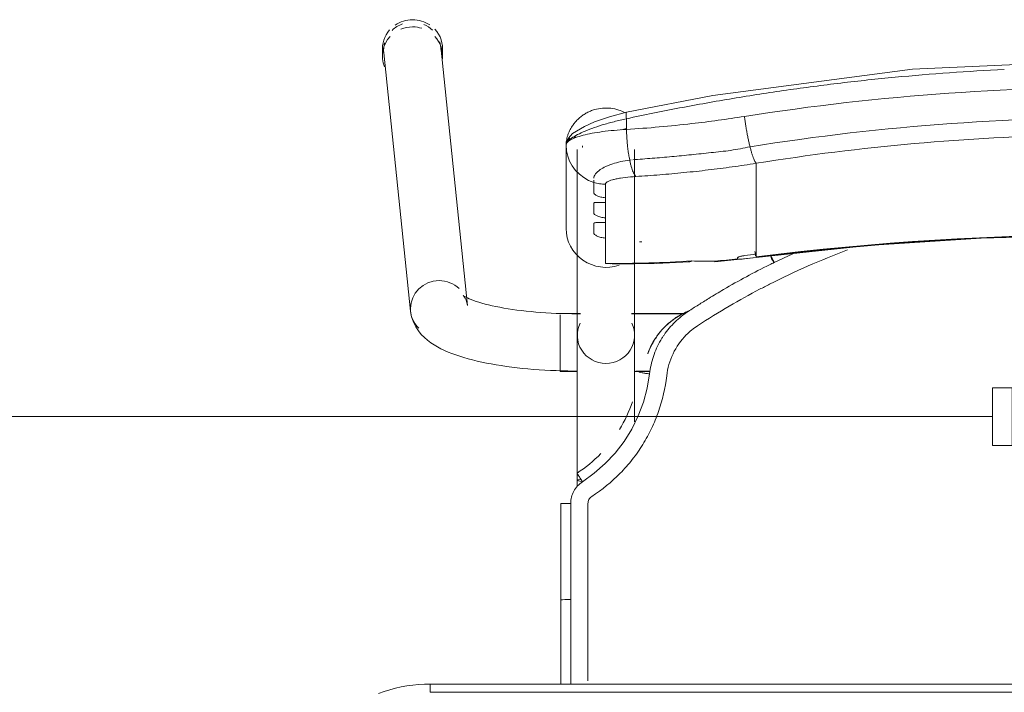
# Model space of a CAD drawing. Header units: metres. Extents: x 3 to 43.5, y -74 to -48.5.
# Tile 98 of 209: x 36.654 to 37.01, y -57.584 to -57.341. Entities that reach past the tile are written whole.
import ezdxf

# ---------------------------------------------------------------- set-up
doc = ezdxf.new("R2010")
doc.units = ezdxf.units.M
doc.linetypes.add('IMPORT-DASHDOT', pattern=[25.4, 12.7, -6.35, 0, -6.35])
for name, color, linetype, lineweight, true_color in [('1PAV - FRIG_dwg', 7, 'Continuous', 18, 0x767676), ('HVAC-RFNT', 30, 'Continuous', 18, 0xff7f00), ('TUB_FRIGO', 30, 'Continuous', 18, 0xff7f00)]:
    doc.layers.add(name, color=color, linetype=linetype, lineweight=lineweight, true_color=true_color)
doc.layers.add('I-FURN', color=7, linetype='Continuous', lineweight=18)

# ---------------------------------------------------------------- blocks, each defined once
blk = doc.blocks.new('ConjuntoParaAlunoTamanho6 - CJA06_ConjuntoParaAlunoTamanho6-V29-1PAV - FRIGORÍFICA')
at = {"layer": 'I-FURN', "color": 253, "true_color": 0xaaaaaa}
for p, q in [((-0.2643, 0.29456), (-0.2643, 0.29197)), ((-0.2638, 0.29312), (-0.25413, 0.19969)), ((-0.23354, 0.20182), (-0.24321, 0.29526)), ((-0.24254, 0.29197), (-0.24254, 0.29456)), ((-0.1979, 0.25969), (-0.1979, 0.22964)), ((-0.19385, 0.25812), (-0.19385, 0.19097)), ((-0.19207, 0.25896), (-0.19202, 0.25906)), ((-0.19202, 0.25906), (-0.19192, 0.25949)), ((-0.17315, 0.19097), (-0.17315, 0.25812)), ((-0.19734, 0.2558), (-0.19665, 0.25395)), ((-0.19665, 0.25395), (-0.1957, 0.25221)), ((-0.17493, 0.25435), (-0.17437, 0.25441)), ((-0.12923, 0.2438), (-0.12923, 0.25317)), ((-0.1957, 0.25221), (-0.19451, 0.25062)), ((-0.12923, 0.24214), (-0.12923, 0.2438)), ((-0.12923, 0.24214), (-0.12923, 0.23653)), ((-0.18366, 0.24073), (-0.18366, 0.23904)), ((-0.12923, 0.23653), (-0.12923, 0.23486)), ((-0.18366, 0.23345), (-0.18366, 0.23176)), ((-0.12923, 0.23486), (-0.12923, 0.22925)), ((-0.12923, 0.22925), (-0.12923, 0.22759)), ((-0.18366, 0.22617), (-0.18366, 0.21701)), ((-0.12923, 0.22759), (-0.12923, 0.22197)), ((-0.12923, 0.22197), (-0.12923, 0.22031)), ((-0.14414, 0.21757), (-0.12926, 0.21915)), ((-0.11598, 0.22048), (-0.1227, 0.21732)), ((-0.18366, 0.21701), (-0.1818, 0.21679)), ((-0.19271, 0.19894), (-0.2, 0.19894)), ((-0.2, 0.19844), (-0.2, 0.19411)), ((-0.19271, 0.19879), (-0.19385, 0.19879)), ((-0.19385, 0.19879), (-0.19385, 0.19845)), ((-0.19385, 0.19845), (-0.19385, 0.19764)), ((-0.15474, 0.19894), (-0.17429, 0.19894)), ((-0.15494, 0.19879), (-0.17429, 0.19879)), ((-0.2, 0.19393), (-0.2, 0.18575)), ((-0.19385, 0.19367), (-0.19385, 0.1916)), ((-0.2, 0.18573), (-0.2, 0.17922)), ((-0.19385, 0.18688), (-0.19385, 0.18582)), ((-0.19385, 0.18371), (-0.19385, 0.18582)), ((-0.2, 0.17916), (-0.2, 0.17794)), ((-0.2, 0.17794), (-0.19377, 0.17794)), ((-0.19385, 0.17809), (-0.19385, 0.17951)), ((-0.17323, 0.17794), (-0.1676, 0.17794)), ((-0.17268, 0.17809), (-0.16757, 0.17809)), ((-0.19385, 0.13857), (-0.19385, 0.14047)), ((-0.18771, 0.14113), (-0.19199, 0.13805)), ((-0.19385, 0.13857), (-0.19385, 0.13643)), ((-0.19983, 0.13021), (-0.19982, 0.0953)), ((-0.19982, 0.06488), (-0.19982, 0.0953)), ((-0.19982, 0.0953), (-0.19982, 0.09529)), ((-0.19623, 0.09556), (-0.19738, 0.09554)), ((0.247, 0.06497), (-0.247, 0.06497)), ((-0.247, 0.06497), (-0.247, 0.06197)), ((0.247, 0.06497), (-0.247, 0.06497))]:
    blk.add_line(p, q, dxfattribs=at)
at = {"layer": 'I-FURN', "color": 253, "true_color": 0xaaaaaa, "flags": 128}
for points in [[(0.0001, 0.2904), (-0.07267, 0.28721), (-0.14486, 0.2777), (-0.17603, 0.27161)], [(-0.17603, 0.27161), (-0.18218, 0.26997), (-0.18761, 0.26812), (-0.19131, 0.26652), (-0.19557, 0.2639), (-0.19708, 0.26226), (-0.19765, 0.26113), (-0.1979, 0.25971)], [(-0.17607, 0.26928), (-0.17607, 0.26831), (-0.17607, 0.26734), (-0.17607, 0.26637), (-0.17607, 0.2654)], [(-0.1979, 0.24468), (-0.1979, 0.2522), (-0.1979, 0.25971)], [(-0.1979, 0.25969), (-0.19776, 0.25773), (-0.19734, 0.2558)], [(-0.1979, 0.25969), (-0.1979, 0.25218), (-0.1979, 0.24467), (-0.1979, 0.23715), (-0.1979, 0.22964)], [(-0.19451, 0.25062), (-0.19311, 0.2492), (-0.19152, 0.24799)], [(-0.19152, 0.24799), (-0.18977, 0.24701), (-0.1879, 0.24628)], [(-0.1879, 0.24243), (-0.1879, 0.24339), (-0.1879, 0.24435), (-0.1879, 0.24532), (-0.1879, 0.24628)], [(-0.18366, 0.24561), (-0.18366, 0.24439), (-0.18366, 0.24317), (-0.18366, 0.24195), (-0.18366, 0.24073)], [(-0.1879, 0.23515), (-0.1879, 0.23603), (-0.1879, 0.23692), (-0.1879, 0.2378), (-0.1879, 0.23868)], [(-0.18366, 0.23904), (-0.18366, 0.23764), (-0.18366, 0.23624), (-0.18366, 0.23485), (-0.18366, 0.23345)], [(-0.1879, 0.22787), (-0.1879, 0.22876), (-0.1879, 0.22964), (-0.1879, 0.23052), (-0.1879, 0.23141)], [(-0.18366, 0.23176), (-0.18366, 0.23036), (-0.18366, 0.22897), (-0.18366, 0.22757), (-0.18366, 0.22617)], [(-0.12926, 0.21915), (-0.08865, 0.22342), (-0.0479, 0.2261), (-0.00707, 0.22717), (0.03376, 0.22666), (0.07455, 0.22454), (0.11521, 0.22083), (0.12946, 0.21915)], [(-0.18111, 0.21677), (-0.16533, 0.21701), (-0.15331, 0.21761)], [(-0.1359, 0.2187), (-0.1359, 0.21878), (-0.1359, 0.21886), (-0.1359, 0.21893), (-0.1359, 0.21901)], [(-0.12923, 0.22031), (-0.12923, 0.22007), (-0.12923, 0.21984), (-0.12923, 0.21961), (-0.12923, 0.21937)], [(-0.23354, 0.20182), (-0.23373, 0.20287), (-0.23403, 0.20376), (-0.23437, 0.20445), (-0.23469, 0.20492), (-0.23492, 0.20521), (-0.23505, 0.20534), (-0.23507, 0.20536)], [(-0.23507, 0.20536), (-0.23501, 0.20531), (-0.23482, 0.20518), (-0.23451, 0.20499), (-0.23408, 0.20476), (-0.23355, 0.20449), (-0.23291, 0.2042), (-0.23217, 0.20389), (-0.23133, 0.20358), (-0.23041, 0.20326), (-0.22941, 0.20294), (-0.22832, 0.20262), (-0.22717, 0.2023), (-0.22594, 0.20199), (-0.22464, 0.20169), (-0.22328, 0.2014), (-0.22186, 0.20112), (-0.22039, 0.20086), (-0.21886, 0.2006), (-0.21729, 0.20036), (-0.21567, 0.20014), (-0.214, 0.19993), (-0.2123, 0.19973), (-0.21057, 0.19956), (-0.2088, 0.1994), (-0.207, 0.19926), (-0.20518, 0.19913), (-0.20334, 0.19903), (-0.20148, 0.19894), (-0.19961, 0.19888), (-0.19772, 0.19883), (-0.19583, 0.1988), (-0.19394, 0.19879), (-0.19385, 0.19879)], [(-0.25413, 0.19969), (-0.25375, 0.19762), (-0.25311, 0.19572), (-0.25226, 0.19403), (-0.25129, 0.19256), (-0.25023, 0.19128), (-0.24913, 0.19017), (-0.24799, 0.18919), (-0.24683, 0.18832), (-0.24563, 0.18753), (-0.24441, 0.18681), (-0.24316, 0.18615), (-0.24188, 0.18553), (-0.24055, 0.18496), (-0.23919, 0.18441), (-0.23778, 0.1839), (-0.23633, 0.18341), (-0.23483, 0.18295), (-0.2333, 0.18251), (-0.23171, 0.1821), (-0.23008, 0.1817), (-0.22841, 0.18133), (-0.2267, 0.18098), (-0.22495, 0.18064), (-0.22315, 0.18033), (-0.22132, 0.18004), (-0.21946, 0.17976), (-0.21756, 0.17951), (-0.21562, 0.17928), (-0.21366, 0.17906), (-0.21168, 0.17887), (-0.20967, 0.1787), (-0.20763, 0.17855), (-0.20558, 0.17842), (-0.20352, 0.17831), (-0.20144, 0.17823), (-0.19935, 0.17816), (-0.19725, 0.17811), (-0.19515, 0.17809), (-0.19385, 0.17809)], [(-0.19385, 0.14057), (-0.19385, 0.14257), (-0.19385, 0.14457), (-0.19385, 0.14656), (-0.19385, 0.14855), (-0.19385, 0.15053), (-0.19385, 0.15249), (-0.19385, 0.15444), (-0.19385, 0.15637), (-0.19385, 0.15827), (-0.19385, 0.16015), (-0.19385, 0.162), (-0.19385, 0.16382), (-0.19385, 0.1656), (-0.19385, 0.16735), (-0.19385, 0.16905), (-0.19385, 0.17071), (-0.19385, 0.17233), (-0.19385, 0.1739), (-0.19385, 0.17541), (-0.19385, 0.17687), (-0.19385, 0.17828), (-0.19385, 0.17963), (-0.19385, 0.18092), (-0.19385, 0.18215), (-0.19385, 0.18331), (-0.19385, 0.18441), (-0.19385, 0.18544), (-0.19385, 0.1864), (-0.19385, 0.18729), (-0.19385, 0.1881), (-0.19385, 0.18885), (-0.19385, 0.18951), (-0.19385, 0.19011), (-0.19385, 0.19062), (-0.19385, 0.19097)], [(-0.17315, 0.19097), (-0.17315, 0.19051), (-0.17315, 0.18998), (-0.17315, 0.18937), (-0.17315, 0.18869), (-0.17315, 0.18793), (-0.17315, 0.1871), (-0.17315, 0.18619), (-0.17315, 0.18522), (-0.17315, 0.18417), (-0.17315, 0.18306), (-0.17315, 0.18188), (-0.17315, 0.18064), (-0.17315, 0.17934), (-0.17315, 0.17798), (-0.17315, 0.17656), (-0.17315, 0.17508), (-0.17315, 0.17355), (-0.17315, 0.17198), (-0.17315, 0.17035), (-0.17315, 0.16868), (-0.17315, 0.16696), (-0.17315, 0.16521), (-0.17315, 0.16342), (-0.17315, 0.16159), (-0.17315, 0.15974)], [(-0.16841, 0.18438), (-0.16841, 0.18437), (-0.16841, 0.18435), (-0.16841, 0.18434), (-0.16841, 0.18432)], [(-0.16774, 0.17706), (-0.16861, 0.17188), (-0.16997, 0.16679), (-0.17181, 0.16185), (-0.17415, 0.15713), (-0.17693, 0.15265), (-0.18013, 0.14846), (-0.18374, 0.14461), (-0.18771, 0.14113)], [(-0.19623, 0.13025), (-0.19623, 0.12331), (-0.19623, 0.11637), (-0.19623, 0.10942), (-0.19623, 0.10249), (-0.19623, 0.09556)], [(-0.19738, 0.09554), (-0.19841, 0.0955), (-0.1992, 0.09544), (-0.19969, 0.09537), (-0.19982, 0.0953)], [(-0.247, 0.06497), (-0.24912, 0.06492), (-0.25124, 0.0648), (-0.25334, 0.06459), (-0.25544, 0.06429), (-0.25753, 0.06391), (-0.2596, 0.06345), (-0.26165, 0.0629), (-0.26367, 0.06228), (-0.26567, 0.06157)], [(0.247, 0.06197), (0.1235, 0.06197), (0, 0.06197), (-0.1235, 0.06197), (-0.247, 0.06197)], [(-0.247, 0.06197), (-0.1235, 0.06197), (0, 0.06197), (0.1235, 0.06197), (0.247, 0.06197)]]:
    blk.add_lwpolyline(points, dxfattribs=at)
at = {"layer": 'I-FURN', "color": 253, "true_color": 0xaaaaaa}
for centre, major_axis, ratio, start_param, end_param in [((-0.25351, 0.29419), (0.01029, 0.00107), 0.967158, 1.815725, 2.256389), ((-0.25342, 0.29456), (0.01088, 0), 0.965926, 1.570796, 2.185058), ((-0.25342, 0.29456), (0.01088, 0), 0.965926, 0.959427, 1.570796), ((-0.25351, 0.29419), (0.01029, 0.00107), 0.967158, 0.685592, 1.060105), ((-0.25342, 0.29197), (0.01088, 0), 0.965926, 2.404268, 3.526261), ((-0.25342, 0.29456), (0.01088, 0), 0.965926, 2.438822, 3.243525), ((-0.25342, 0.29197), (0.01088, 0), 0.965926, 1.570796, 1.965237), ((-0.25342, 0.29197), (0.01088, 0), 0.965926, 1.257624, 1.559899), ((-0.25342, 0.29456), (0.01088, 0), 0.965926, 6.170166, 7.020457), ((-0.25342, 0.29197), (0.01088, 0), 0.965926, 6.182855, 7.015454), ((-0.25351, 0.29419), (0.01029, 0.00107), 0.967158, 2.780211, 3.141593), ((-0.25351, 0.29419), (0.01029, 0.00107), 0.967158, 6.18338, 6.464028), ((-0.1835, 0.22964), (-0.0144, 0), 0.978148, 0, 1.909658), ((0.0001, -0.77159), (1.0211, 0), 0.978148, 1.443771, 1.697822), ((0.0001, -0.77117), (1.0209, 0), 0.978148, 1.443771, 1.697822), ((-0.17927, 0.60128), (0.385, 0), 0.978148, 4.732926, 4.735013), ((-0.1305, 0.22908), (-0.00124, 0.00992), 0.026339, 2.463316, 2.789234), ((-0.17927, 0.60336), (0.395, 0), 0.978148, 4.701279, 4.780293), ((-0.14501, 0.22754), (-0.00087, 0.00996), 0.018501, 2.957526, 3.350225), ((-0.17927, 0.60263), (0.395, 0), 0.978148, 4.801491, 4.822541), ((-0.17927, 0.60356), (0.395, 0), 0.978148, 4.828782, 4.839414), ((-0.17927, 0.60221), (0.3948, 0), 0.978148, 4.828842, 4.839414), ((-0.24383, 0.20075), (0.01029, 0.00107), 0.967158, 1.470991, 3.041787), ((-0.24383, 0.20075), (0.01029, 0.00107), 0.967158, 0.685592, 1.470991), ((-0.24383, 0.20075), (0.01029, 0.00107), 0.967158, 3.041787, 3.827185), ((-0.1835, 0.19097), (0.01035, 0), 0.978148, 2.686587, 4.712389), ((-0.1835, 0.19097), (0.01035, 0), 0.978148, 4.712389, 6.738191), ((-0.1835, 0.13857), (0.01035, 0), 0.069756, 2.648425, 3.665191)]:
    blk.add_ellipse(centre, major_axis=major_axis, ratio=ratio, start_param=start_param, end_param=end_param, dxfattribs=at)
for points in [[(-0.05929, 0.28591), (-0.06588, 0.28544), (-0.07245, 0.28489), (-0.07901, 0.28427)], [(-0.03953, 0.28708), (-0.04612, 0.28677), (-0.05271, 0.28638), (-0.05929, 0.28591)], [(-0.09864, 0.28217), (-0.10517, 0.28139), (-0.11169, 0.28054), (-0.11819, 0.27961)], [(-0.07901, 0.28427), (-0.08557, 0.28365), (-0.09211, 0.28295), (-0.09864, 0.28217)], [(-0.11819, 0.27961), (-0.12468, 0.27869), (-0.13116, 0.27768), (-0.13762, 0.27661)], [(-0.13762, 0.27661), (-0.14407, 0.27553), (-0.15051, 0.27438), (-0.15692, 0.27316)], [(-0.15692, 0.27316), (-0.16332, 0.27194), (-0.16971, 0.27065), (-0.17607, 0.26928)], [(-0.13346, 0.2701), (-0.13339, 0.26956), (-0.13324, 0.26848), (-0.133, 0.26684), (-0.13272, 0.2652), (-0.13242, 0.26359), (-0.13211, 0.26203), (-0.13178, 0.26053), (-0.13155, 0.25959), (-0.13144, 0.25914)], [(-0.17607, 0.2654), (-0.17914, 0.26523), (-0.18504, 0.2647), (-0.19219, 0.26337), (-0.19682, 0.26165), (-0.1979, 0.26035), (-0.1979, 0.25969)], [(-0.17609, 0.26577), (-0.1767, 0.26561), (-0.17731, 0.26545), (-0.17791, 0.26528)], [(-0.17607, 0.2654), (-0.17606, 0.26498), (-0.17604, 0.26413), (-0.17598, 0.26285), (-0.1759, 0.26156), (-0.17579, 0.26028), (-0.17566, 0.25902), (-0.17551, 0.25778), (-0.17533, 0.25659), (-0.17514, 0.25544), (-0.175, 0.25471), (-0.17493, 0.25435)], [(-0.12923, 0.25317), (-0.12932, 0.25327), (-0.1295, 0.25353), (-0.1298, 0.25409), (-0.13011, 0.25481), (-0.13044, 0.25568), (-0.13077, 0.2567), (-0.1311, 0.25786), (-0.13133, 0.2587), (-0.13144, 0.25914)], [(-0.17493, 0.25435), (-0.17484, 0.25392), (-0.17465, 0.25308), (-0.17435, 0.25195), (-0.17403, 0.25093), (-0.17369, 0.25006), (-0.17335, 0.24934), (-0.173, 0.24877), (-0.17277, 0.2485), (-0.17265, 0.2484)], [(-0.15964, 0.24939), (-0.16109, 0.24926), (-0.16254, 0.24913), (-0.16398, 0.24902)], [(-0.1553, 0.2498), (-0.15675, 0.24966), (-0.15819, 0.24952), (-0.15964, 0.24939)], [(-0.15095, 0.25026), (-0.1524, 0.2501), (-0.15385, 0.24995), (-0.1553, 0.2498)], [(-0.14226, 0.2513), (-0.14516, 0.25092), (-0.14806, 0.25058), (-0.15095, 0.25026)], [(-0.1879, 0.24628), (-0.18756, 0.24617), (-0.18687, 0.24599), (-0.18581, 0.24578), (-0.18474, 0.24565), (-0.18402, 0.24561), (-0.18366, 0.24561)], [(-0.16398, 0.24902), (-0.16687, 0.24878), (-0.16977, 0.24858), (-0.17265, 0.2484)], [(-0.09625, 0.22184), (-0.10584, 0.21825), (-0.1152, 0.21414), (-0.12434, 0.2095)], [(-0.15397, 0.21772), (-0.15349, 0.21752), (-0.153, 0.21758), (-0.15247, 0.21788)], [(-0.15247, 0.21788), (-0.15113, 0.21782), (-0.1484, 0.21775), (-0.14556, 0.21776), (-0.14412, 0.21779)], [(-0.1359, 0.21901), (-0.1359, 0.21905), (-0.13586, 0.21912), (-0.13573, 0.21923), (-0.13549, 0.21935), (-0.13518, 0.21946), (-0.13479, 0.21957), (-0.13436, 0.21967), (-0.1339, 0.21974), (-0.13357, 0.21979), (-0.1334, 0.21981)], [(-0.13585, 0.2186), (-0.13587, 0.21862), (-0.13589, 0.21865), (-0.1359, 0.21868), (-0.1359, 0.2187)], [(-0.1227, 0.21732), (-0.12297, 0.21719), (-0.12353, 0.21692), (-0.12408, 0.21665), (-0.12436, 0.21651)], [(-0.12335, 0.21813), (-0.12356, 0.21856), (-0.12377, 0.21898), (-0.12395, 0.21936)], [(-0.12289, 0.21723), (-0.12304, 0.21753), (-0.12319, 0.21783), (-0.12334, 0.21813)], [(-0.12436, 0.21651), (-0.12717, 0.21512), (-0.13276, 0.21224), (-0.13826, 0.20916), (-0.14098, 0.20758)], [(-0.12798, 0.20762), (-0.13157, 0.20574), (-0.13889, 0.20168), (-0.14651, 0.19698), (-0.1504, 0.19445)], [(-0.14098, 0.20758), (-0.14188, 0.20704), (-0.14368, 0.20597), (-0.14546, 0.20487), (-0.14635, 0.20432)], [(-0.12434, 0.2095), (-0.12494, 0.2092), (-0.12615, 0.20858), (-0.12737, 0.20794), (-0.12798, 0.20762)], [(-0.14638, 0.20431), (-0.14762, 0.20355), (-0.1501, 0.202), (-0.15256, 0.20043), (-0.15378, 0.19963)], [(-0.15378, 0.19963), (-0.1555, 0.19851), (-0.15869, 0.19594), (-0.16134, 0.1928), (-0.1625, 0.1911)], [(-0.1568, 0.1982), (-0.15576, 0.1988), (-0.15475, 0.1993), (-0.15376, 0.19971)], [(-0.16501, 0.19076), (-0.16447, 0.19151), (-0.16331, 0.19295), (-0.16135, 0.19493), (-0.15919, 0.19669), (-0.15764, 0.19771), (-0.15683, 0.19818)], [(-0.1504, 0.19445), (-0.15113, 0.19396), (-0.15256, 0.19293), (-0.15386, 0.19174), (-0.15448, 0.19112)], [(-0.16371, 0.18924), (-0.16479, 0.18738), (-0.16656, 0.18343), (-0.1675, 0.1792), (-0.16774, 0.17706)], [(-0.1625, 0.1911), (-0.16271, 0.1908), (-0.16313, 0.19018), (-0.16352, 0.18955), (-0.16371, 0.18924)], [(-0.15448, 0.19112), (-0.15645, 0.18912), (-0.15969, 0.18452), (-0.16124, 0.17915), (-0.16156, 0.17636)], [(-0.16774, 0.17706), (-0.16823, 0.17712), (-0.16921, 0.17725), (-0.17046, 0.17746), (-0.17128, 0.17766), (-0.17147, 0.17776), (-0.17146, 0.1778)], [(-0.17391, 0.16699), (-0.17512, 0.16348), (-0.17671, 0.16011), (-0.17864, 0.15696)], [(-0.1854, 0.14823), (-0.18797, 0.14558), (-0.19084, 0.14321), (-0.19391, 0.14119)], [(-0.19391, 0.14119), (-0.19393, 0.14119), (-0.19385, 0.14103), (-0.19344, 0.14033), (-0.19278, 0.13928), (-0.19225, 0.13846), (-0.19199, 0.13805)], [(-0.19199, 0.13805), (-0.19265, 0.13762), (-0.19383, 0.13663), (-0.19519, 0.13473), (-0.19604, 0.13255), (-0.19622, 0.13104), (-0.19623, 0.13025)], [(-0.18863, 0.13277), (-0.18884, 0.13263), (-0.18922, 0.13231), (-0.18966, 0.1317), (-0.18994, 0.13099), (-0.19, 0.1305), (-0.19, 0.13025)], [(-0.19623, 0.13025), (-0.19672, 0.13025), (-0.1977, 0.13025), (-0.19891, 0.13024), (-0.19969, 0.13022), (-0.19984, 0.13021), (-0.19982, 0.1302)], [(-0.19982, 0.12147), (-0.19982, 0.12438), (-0.19982, 0.12729), (-0.19982, 0.1302)], [(-0.19982, 0.1302), (-0.19982, 0.12438), (-0.19982, 0.11273), (-0.19982, 0.1011), (-0.19982, 0.09529)], [(-0.19982, 0.09528), (-0.19982, 0.1011), (-0.19982, 0.10691), (-0.19982, 0.11273)], [(-0.19982, 0.09529), (-0.19982, 0.08515), (-0.19982, 0.07502), (-0.19982, 0.06488)], [(-0.19982, 0.06488), (-0.19982, 0.06837), (-0.19982, 0.07185), (-0.19982, 0.07534)]]:
    blk.add_open_spline(points, degree=3, dxfattribs=at)
for points, knots in [([(-0.13346, 0.2701), (-0.0847, 0.2778), (0.00519, 0.28415), (0.09466, 0.27626), (0.13366, 0.2701)], [-1, -1, -1, -1, -0.444444, 0, 0, 0, 0]), ([(-0.1979, 0.25971), (-0.1979, 0.26019), (-0.19783, 0.26127), (-0.19747, 0.26287), (-0.19695, 0.2643), (-0.19642, 0.26543), (-0.19585, 0.26637), (-0.19534, 0.26711), (-0.19492, 0.26766), (-0.19447, 0.26819), (-0.19382, 0.2689), (-0.19291, 0.26975), (-0.1919, 0.27053), (-0.19105, 0.27107), (-0.1904, 0.27144), (-0.18973, 0.27177), (-0.18883, 0.27217), (-0.18719, 0.27275), (-0.18474, 0.2732), (-0.18174, 0.27315), (-0.17906, 0.27255), (-0.17745, 0.27187), (-0.17679, 0.27153)], [0, 0, 0, 0, 0.0625, 0.125, 0.15625, 0.1875, 0.21875, 0.234375, 0.25, 0.265625, 0.28125, 0.3125, 0.34375, 0.359375, 0.375, 0.390625, 0.40625, 0.4375, 0.5, 0.5625, 0.625, 0.6721865, 0.6721865, 0.6721865, 0.6721865]), ([(-0.1761, 0.27156), (-0.17616, 0.27149), (-0.17627, 0.27106), (-0.17619, 0.27003), (-0.17607, 0.26928)], [0.625, 0.625, 0.625, 0.625, 0.75, 1, 1, 1, 1]), ([(-0.1979, 0.25971), (-0.1979, 0.26034), (-0.19688, 0.26187), (-0.19282, 0.26411), (-0.18865, 0.26578), (-0.18491, 0.26704), (-0.18064, 0.26823), (-0.1776, 0.26895), (-0.17607, 0.26928)], [0, 0, 0, 0, 0.25, 0.5, 0.625, 0.75, 0.875, 1, 1, 1, 1]), ([(-0.17607, 0.2654), (-0.1682, 0.2659), (-0.154, 0.26716), (-0.13977, 0.2691), (-0.13346, 0.2701)], [-1, -1, -1, -1, -0.444444, 0, 0, 0, 0]), ([(-0.13144, 0.25914), (-0.08343, 0.26683), (0.00512, 0.27318), (0.09323, 0.26529), (0.13164, 0.25914)], [-1, -1, -1, -1, -0.444444, 0, 0, 0, 0]), ([(0.12943, 0.25317), (0.08224, 0.26075), (-0.00484, 0.26702), (-0.09148, 0.25924), (-0.12923, 0.25317)], [-1, -1, -1, -1, -0.444444, 0, 0, 0, 0]), ([(-0.1965, 0.2622), (-0.19671, 0.26207), (-0.1971, 0.26176), (-0.19769, 0.26096), (-0.1979, 0.26021), (-0.1979, 0.25971)], [0.75, 0.75, 0.75, 0.75, 0.8125, 0.875, 1, 1, 1, 1]), ([(-0.19421, 0.2626), (-0.1945, 0.26266), (-0.19502, 0.2627), (-0.19554, 0.2626), (-0.19576, 0.26254)], [0.5473049, 0.5473049, 0.5473049, 0.5473049, 0.625, 0.6812684, 0.6812684, 0.6812684, 0.6812684]), ([(-0.17381, 0.25447), (-0.17147, 0.25462), (-0.16677, 0.25497), (-0.1597, 0.25557), (-0.1538, 0.25614), (-0.14908, 0.25663), (-0.14554, 0.25703), (-0.14198, 0.25739), (-0.13843, 0.25782), (-0.13492, 0.25842), (-0.13259, 0.25889), (-0.13144, 0.25914)], [0, 0, 0, 0, 0.166667, 0.333333, 0.5, 0.583333, 0.666667, 0.75, 0.833333, 0.916667, 1, 1, 1, 1]), ([(-0.1879, 0.24778), (-0.18791, 0.24829), (-0.1875, 0.24933), (-0.18588, 0.25077), (-0.184, 0.25182), (-0.1824, 0.2525), (-0.17978, 0.25344), (-0.17715, 0.25404), (-0.17493, 0.25435)], [0, 0, 0, 0, 0.2, 0.4, 0.55, 0.625, 0.7, 1, 1, 1, 1]), ([(-0.12923, 0.25317), (-0.13213, 0.25271), (-0.13647, 0.25207), (-0.14082, 0.25148), (-0.14226, 0.2513)], [-1, -1, -1, -1, -0.8, -0.7, -0.7, -0.7, -0.7]), ([(-0.1879, 0.24628), (-0.1879, 0.24644), (-0.1879, 0.2467), (-0.1879, 0.247), (-0.1879, 0.2471)], [0, 0, 0, 0, 0.4, 0.6, 0.6, 0.6, 0.6]), ([(-0.17265, 0.2484), (-0.17333, 0.24836), (-0.17532, 0.24821), (-0.17777, 0.24791), (-0.17985, 0.24753), (-0.18163, 0.2471), (-0.18322, 0.24646), (-0.18366, 0.2459), (-0.18366, 0.24561)], [-1, -1, -1, -1, -0.888889, -0.666667, -0.555556, -0.444444, -0.222222, 0, 0, 0, 0]), ([(-0.18366, 0.24073), (-0.18428, 0.24075), (-0.18512, 0.24088), (-0.18609, 0.24117), (-0.18671, 0.24142), (-0.18723, 0.2417), (-0.18762, 0.24198), (-0.18784, 0.24222), (-0.1879, 0.24236), (-0.1879, 0.24243)], [0, 0, 0, 0, 0.25, 0.375, 0.5, 0.625, 0.75, 0.875, 1, 1, 1, 1]), ([(-0.1879, 0.23868), (-0.1879, 0.23875), (-0.18784, 0.23885), (-0.18762, 0.23896), (-0.18723, 0.23902), (-0.18671, 0.23904), (-0.18609, 0.23904), (-0.18512, 0.23903), (-0.18428, 0.23902), (-0.18366, 0.23904)], [0, 0, 0, 0, 0.125, 0.25, 0.375, 0.5, 0.625, 0.75, 1, 1, 1, 1]), ([(-0.18366, 0.23345), (-0.18428, 0.23348), (-0.18512, 0.2336), (-0.18609, 0.23389), (-0.18671, 0.23414), (-0.18723, 0.23442), (-0.18762, 0.2347), (-0.18784, 0.23494), (-0.1879, 0.23508), (-0.1879, 0.23515)], [0, 0, 0, 0, 0.25, 0.375, 0.5, 0.625, 0.75, 0.875, 1, 1, 1, 1]), ([(-0.1879, 0.23141), (-0.1879, 0.23147), (-0.18784, 0.23158), (-0.18762, 0.23168), (-0.18723, 0.23174), (-0.18671, 0.23176), (-0.18609, 0.23176), (-0.18512, 0.23175), (-0.18428, 0.23175), (-0.18366, 0.23176)], [0, 0, 0, 0, 0.125, 0.25, 0.375, 0.5, 0.625, 0.75, 1, 1, 1, 1]), ([(-0.18366, 0.22617), (-0.18428, 0.2262), (-0.18512, 0.22633), (-0.18609, 0.22661), (-0.18671, 0.22687), (-0.18723, 0.22714), (-0.18762, 0.22742), (-0.18784, 0.22767), (-0.1879, 0.22781), (-0.1879, 0.22787)], [0, 0, 0, 0, 0.25, 0.375, 0.5, 0.625, 0.75, 0.875, 1, 1, 1, 1]), ([(-0.1334, 0.21866), (-0.1337, 0.21862), (-0.13425, 0.21856), (-0.13488, 0.2185), (-0.13529, 0.21849), (-0.13555, 0.2185), (-0.13573, 0.21853), (-0.13582, 0.21857), (-0.13585, 0.2186)], [0, 0, 0, 0, 0.25, 0.5, 0.625, 0.75, 0.875, 1, 1, 1, 1]), ([(-0.12388, 0.21967), (-0.12372, 0.21936), (-0.12333, 0.2186), (-0.12291, 0.21776), (-0.1227, 0.21732)], [0.5302375, 0.5302375, 0.5302375, 0.5302375, 0.75, 1, 1, 1, 1]), ([(-0.1535, 0.1999), (-0.15406, 0.19967), (-0.15585, 0.19886), (-0.15753, 0.19787), (-0.15863, 0.1971)], [0.6367527, 0.6367527, 0.6367527, 0.6367527, 0.75, 1, 1, 1, 1]), ([(-0.15863, 0.1971), (-0.16081, 0.19558), (-0.16383, 0.19273), (-0.16686, 0.18807), (-0.16796, 0.18563), (-0.16841, 0.18438)], [0, 0, 0, 0, 0.5, 0.75, 1, 1, 1, 1]), ([(-0.16841, 0.18432), (-0.16799, 0.18547), (-0.16725, 0.18714), (-0.16604, 0.18925), (-0.16537, 0.19026), (-0.16501, 0.19076)], [0, 0, 0, 0, 0.5, 0.75, 1, 1, 1, 1]), ([(-0.16156, 0.17636), (-0.16208, 0.17191), (-0.16353, 0.16549), (-0.16692, 0.15729), (-0.1701, 0.15145), (-0.17391, 0.14602), (-0.17976, 0.13936), (-0.18487, 0.13521), (-0.18863, 0.13277)], [0, 0, 0, 0, 0.25, 0.375, 0.5, 0.625, 0.75, 1, 1, 1, 1]), ([(-0.19, 0.13025), (-0.19, 0.12863), (-0.19, 0.12547), (-0.19, 0.12092), (-0.19, 0.1173), (-0.19, 0.1145), (-0.19, 0.11243), (-0.19, 0.11052), (-0.19, 0.10828), (-0.19, 0.10624), (-0.19, 0.10408), (-0.19, 0.10228), (-0.19, 0.10023), (-0.19, 0.09774), (-0.19, 0.09515), (-0.19, 0.09189), (-0.19, 0.08842), (-0.19, 0.08419), (-0.19, 0.08049), (-0.19, 0.07684), (-0.19, 0.07351), (-0.19, 0.07081), (-0.19, 0.0683), (-0.19, 0.06666), (-0.19, 0.06612)], [0, 0, 0, 0, 0.03125, 0.0625, 0.09375, 0.109375, 0.125, 0.140625, 0.15625, 0.1875, 0.203125, 0.21875, 0.234375, 0.25, 0.265625, 0.28125, 0.3125, 0.328125, 0.34375, 0.359375, 0.3671875, 0.375, 0.3828125, 0.3865101, 0.3865101, 0.3865101, 0.3865101]), ([(-0.19623, 0.06488), (-0.19623, 0.06802), (-0.19623, 0.0747), (-0.19623, 0.0849), (-0.19623, 0.09203), (-0.19623, 0.09556)], [0.8397159, 0.8397159, 0.8397159, 0.8397159, 0.8888889, 0.9444444, 1, 1, 1, 1])]:
    blk.add_open_spline(points, degree=3, knots=knots, dxfattribs=at)
blk = doc.blocks.new('4 GRE - ESCOLA DE CINEMA E AUDIOVISUAL CINE REX R07_rvt-1-1PAV - FRIGORÍFICA')
at = {"layer": 'I-FURN', "color": 253, "lineweight": 18, "true_color": 0xaaaaaa}
blk.add_blockref('ConjuntoParaAlunoTamanho6 - CJA06_ConjuntoParaAlunoTamanho6-V29-1PAV - FRIGORÍFICA', (37.04989, -57.6463), dxfattribs=at)
blk = doc.blocks.new('1PAV - FRIG_dwg_A$C6C196F98-1155289-1PAV - FRIGORÍFICA')
at = {"layer": 'HVAC-RFNT'}
for p, q in [((-0.43525, 0.07557), (-0.43525, 0.05853)), ((-0.39358, 0.05663), (-0.39358, 0.07747)), ((-0.35797, 0.05663), (-0.35797, 0.07747)), ((-0.21365, 0.02178), (-0.21857, 0.02178)), ((-0.2038, 0.00284), (-0.2038, 0.02178)), ((-0.16099, 0.01269), (-0.16099, -0.01269)), ((-0.07349, -0.01345), (-0.07349, 0.01383)), ((-0.04356, -0.01458), (-0.04356, 0.01458)), ((-0.01061, -0.01572), (-0.01061, 0.01572)), ((-0.44851, 0.00133), (-0.44851, -0.02595)), ((-0.41252, -0.02595), (-0.41252, 0.00133)), ((-0.21781, -0.02519), (-0.21781, 0.00019)), ((-0.49017, -0.0017), (-0.49017, -0.02292)), ((-0.21554, -0.02178), (-0.21554, -0.00284)), ((-0.21365, -0.0017), (-0.2038, -0.0017)), ((-0.07538, -0.01269), (-0.14925, -0.01269))]:
    blk.add_line(p, q, dxfattribs=at)
at = {"layer": 'HVAC-RFNT', "linetype": 'IMPORT-DASHDOT'}
blk.add_line((-0.21365, -0.01231), (-0.2038, -0.01231), dxfattribs=at)
at = {"layer": 'HVAC-RFNT', "color": 251, "true_color": 0x656565}
blk.add_line((-0.31668, -0.04337), (-0.18107, -0.04337), dxfattribs=at)
at = {"layer": 'HVAC-RFNT', "color": 251, "linetype": 'IMPORT-DASHDOT', "true_color": 0x656565, "flags": 128}
for points in [[(-0.18107, -0.04337), (-0.17917, -0.04299), (-0.17728, -0.04299), (-0.17577, -0.04262), (-0.17387, -0.04224), (-0.12955, -0.03087), (-0.12766, -0.03049), (-0.12576, -0.03012), (-0.12387, -0.02974), (-0.12198, -0.02974), (-0.10569, -0.02974), (-0.10569, 0.02974), (-0.12198, 0.02974), (-0.12387, 0.02974), (-0.12576, 0.03012), (-0.12766, 0.03049), (-0.12955, 0.03087), (-0.17387, 0.04224), (-0.17577, 0.04262), (-0.17728, 0.04299), (-0.17917, 0.04337), (-0.18107, 0.04337), (-0.2038, 0.04337), (-0.20531, 0.04337), (-0.20721, 0.04337), (-0.20872, 0.04375), (-0.21062, 0.04413), (-0.21213, 0.04451), (-0.21365, 0.04489), (-0.21554, 0.04565), (-0.21706, 0.0464), (-0.21857, 0.04716), (-0.22009, 0.0483), (-0.22122, 0.04906), (-0.22274, 0.05019), (-0.22387, 0.05133), (-0.22501, 0.05246), (-0.22653, 0.05398), (-0.22728, 0.05512), (-0.23978, 0.0714), (-0.24092, 0.07292), (-0.24168, 0.07406), (-0.24281, 0.07519), (-0.24395, 0.07633), (-0.24509, 0.07747), (-0.24622, 0.07898), (-0.24774, 0.07974), (-0.24887, 0.08087), (-0.25001, 0.08201), (-0.25153, 0.08315), (-0.25266, 0.08391), (-0.25418, 0.08466), (-0.25531, 0.0858), (-0.25683, 0.08656), (-0.25835, 0.08731), (-0.25986, 0.08807), (-0.261, 0.08883), (-0.26251, 0.08959), (-0.26403, 0.08997), (-0.26554, 0.09072), (-0.26706, 0.0911), (-0.26857, 0.09148), (-0.27047, 0.09224), (-0.27198, 0.09262), (-0.2735, 0.093), (-0.27501, 0.093), (-0.27691, 0.09338), (-0.27842, 0.09375), (-0.27994, 0.09375), (-0.28183, 0.09375), (-0.28335, 0.09413), (-0.28486, 0.09413), (-0.31668, 0.09413), (-0.31668, 0.04034)], [(-0.31668, 0.04034), (-0.30456, 0.04034), (-0.30342, 0.04034), (-0.30267, 0.03996), (-0.30039, 0.03959), (-0.2985, 0.03845), (-0.29698, 0.03693), (-0.29547, 0.03542), (-0.29471, 0.03352), (-0.29395, 0.03163), (-0.29395, 0.03049), (-0.29395, 0.02936), (-0.29395, 0.02822), (-0.29395, 0.02708), (-0.29471, 0.02519), (-0.29547, 0.0233), (-0.29698, 0.02178), (-0.2985, 0.02027), (-0.30039, 0.01913), (-0.30267, 0.01875), (-0.30342, 0.01837), (-0.30456, 0.01837), (-0.31668, 0.01837), (-0.31668, -0.04337)]]:
    blk.add_lwpolyline(points, dxfattribs=at)
at = {"layer": 'HVAC-RFNT', "flags": 128}
for points in [[(-0.39585, 0.07557), (-0.43638, 0.07557), (-0.43752, 0.07481), (-0.43752, 0.05966), (-0.43638, 0.05853), (-0.39585, 0.05853), (-0.39585, 0.07557), (-0.39471, 0.07747), (-0.35683, 0.07747), (-0.35608, 0.07671)], [(-0.35608, 0.05777), (-0.35608, 0.07671), (-0.29623, 0.07671), (-0.29433, 0.07671), (-0.29206, 0.07633), (-0.29016, 0.07633), (-0.28827, 0.07595), (-0.28638, 0.07519), (-0.28448, 0.07481), (-0.28259, 0.07406), (-0.28069, 0.0733), (-0.2788, 0.07254), (-0.27691, 0.07178), (-0.27539, 0.07065), (-0.2735, 0.06951), (-0.27198, 0.06837), (-0.27047, 0.06686), (-0.26895, 0.06572), (-0.26744, 0.06421), (-0.23372, 0.0286), (-0.23221, 0.02708), (-0.23031, 0.02557), (-0.2288, 0.02443), (-0.2269, 0.02368), (-0.22501, 0.02292), (-0.22274, 0.02254), (-0.22084, 0.02216), (-0.21857, 0.02178)], [(-0.43752, 0.05966), (-0.44547, 0.05966), (-0.44547, 0.07481), (-0.43752, 0.07481)], [(-0.21365, 0.00284), (-0.21857, 0.00284), (-0.22084, 0.00284), (-0.22274, 0.00322), (-0.22463, 0.0036), (-0.2269, 0.00398), (-0.2288, 0.00436), (-0.23069, 0.00474), (-0.23259, 0.00549), (-0.23448, 0.00625), (-0.236, 0.00701), (-0.23789, 0.00814), (-0.23978, 0.0089), (-0.2413, 0.01004), (-0.24281, 0.01117), (-0.24471, 0.01269), (-0.24584, 0.01383), (-0.24736, 0.01534), (-0.28145, 0.05133), (-0.28297, 0.05246), (-0.28448, 0.05398), (-0.28638, 0.05512), (-0.28827, 0.05587), (-0.29016, 0.05663), (-0.29206, 0.05739), (-0.29433, 0.05739), (-0.29623, 0.05777), (-0.35608, 0.05777), (-0.35683, 0.05663), (-0.39471, 0.05663), (-0.39585, 0.05853)], [(-0.2038, 0.00208), (-0.20228, 0.00133), (-0.2019, 0.00019), (-0.20228, -0.00133), (-0.2038, -0.0017), (-0.2038, -0.02292), (-0.16099, -0.01383), (-0.16099, 0.01383), (-0.2038, 0.02292), (-0.21365, 0.02292), (-0.21365, -0.02292), (-0.2038, -0.02292)], [(-0.21365, 0.00208), (-0.2038, 0.00208), (-0.2038, 0.02292)], [(-0.16099, -0.01383), (-0.14925, -0.01383), (-0.14925, 0.01383), (-0.16099, 0.01383)], [(-0.14925, 0.01269), (-0.07538, 0.01269), (-0.07462, 0.01383), (-0.04546, 0.01383)], [(-0.04546, -0.01345), (-0.04546, 0.01383), (-0.0447, 0.01458), (-0.01288, 0.01458), (-0.01288, -0.01458), (-0.0447, -0.01458), (-0.04546, -0.01345), (-0.07462, -0.01345), (-0.07538, -0.01269), (-0.07538, 0.01269)], [(-0.01288, 0.01458), (-0.01174, 0.01572), (0, 0.01572), (0, -0.01572), (-0.01174, -0.01572), (-0.01288, -0.01458)], [(-0.21365, -0.00284), (-0.21554, -0.00284), (-0.21668, 0.00019), (-0.41062, 0.00019), (-0.41176, 0.00133), (-0.44926, 0.00133), (-0.4504, -0.0017)], [(-0.21365, -0.02178), (-0.21554, -0.02178), (-0.21668, -0.02519), (-0.41062, -0.02519), (-0.41062, 0.00019)], [(-0.49207, -0.0214), (-0.49207, -0.0036), (-0.50002, -0.0036), (-0.50002, -0.0214), (-0.49207, -0.0214), (-0.49131, -0.02292), (-0.4504, -0.02292), (-0.44926, -0.02595), (-0.41176, -0.02595), (-0.41062, -0.02519)], [(-0.4504, -0.02292), (-0.4504, -0.0017), (-0.49131, -0.0017), (-0.49207, -0.0036)]]:
    blk.add_lwpolyline(points, dxfattribs=at)
blk = doc.blocks.new('1PAV - FRIG_dwg-1115125-1PAV - FRIGORÍFICA')
at = {"layer": 'TUB_FRIGO'}
blk.add_line((14.4511, 5.4153), (15.4511, 5.4153), dxfattribs=at)
at = {"extrusion": (0, 0, -1), "xscale": 0.6638812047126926, "yscale": 0.6638812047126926, "zscale": -0.6638812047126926}
blk.add_blockref('1PAV - FRIG_dwg_A$C6C196F98-1155289-1PAV - FRIGORÍFICA', (-15.4511, 5.4153), dxfattribs=at)

msp = doc.modelspace()

# ---------------------------------------------------------------- block references
at = {"lineweight": 5}
msp.add_blockref('4 GRE - ESCOLA DE CINEMA E AUDIOVISUAL CINE REX R07_rvt-1-1PAV - FRIGORÍFICA', (0, 0), dxfattribs=at)
at = {"layer": '1PAV - FRIG_dwg', "color": 7}
msp.add_blockref('1PAV - FRIG_dwg-1115125-1PAV - FRIGORÍFICA', (21.555, -62.9), dxfattribs=at)

doc.saveas('drawing.dxf')
